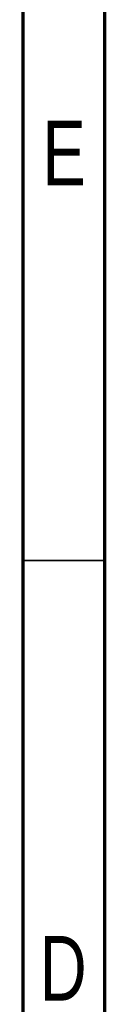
# Model space of a CAD drawing. Header units: millimetres. Extents: x 15 to 415, y 5 to 292.
# Tile 10 of 23: x 15 to 20, y 171 to 232. Entities that reach past the tile are written whole.
import ezdxf

# ---------------------------------------------------------------- set-up
doc = ezdxf.new("R2010")
doc.units = ezdxf.units.MM
doc.styles.add('SLDTEXTSTYLE0', font='TXT', dxfattribs={"width": 0.75})

msp = doc.modelspace()

# ---------------------------------------------------------------- linework, layer by layer
at = {"color": 7, "linetype": 'Continuous', "lineweight": 70}
for p, q in [((15, 5), (15, 292)), ((20, 10), (20, 287))]:
    msp.add_line(p, q, dxfattribs=at)
at = {"color": 7, "linetype": 'Continuous', "lineweight": 35}
msp.add_line((20, 198.5), (15, 198.5), dxfattribs=at)

# ---------------------------------------------------------------- texts
at = {"color": 7, "linetype": 'Continuous', "lineweight": 0, "char_height": 3.9688, "attachment_point": 2, "style": 'SLDTEXTSTYLE0'}
for s, insert in [('E', (17.5078, 225.4511)), ('D', (17.4527, 175.4793))]:
    msp.add_mtext(s, dxfattribs=dict(at, insert=insert))

doc.saveas('drawing.dxf')
